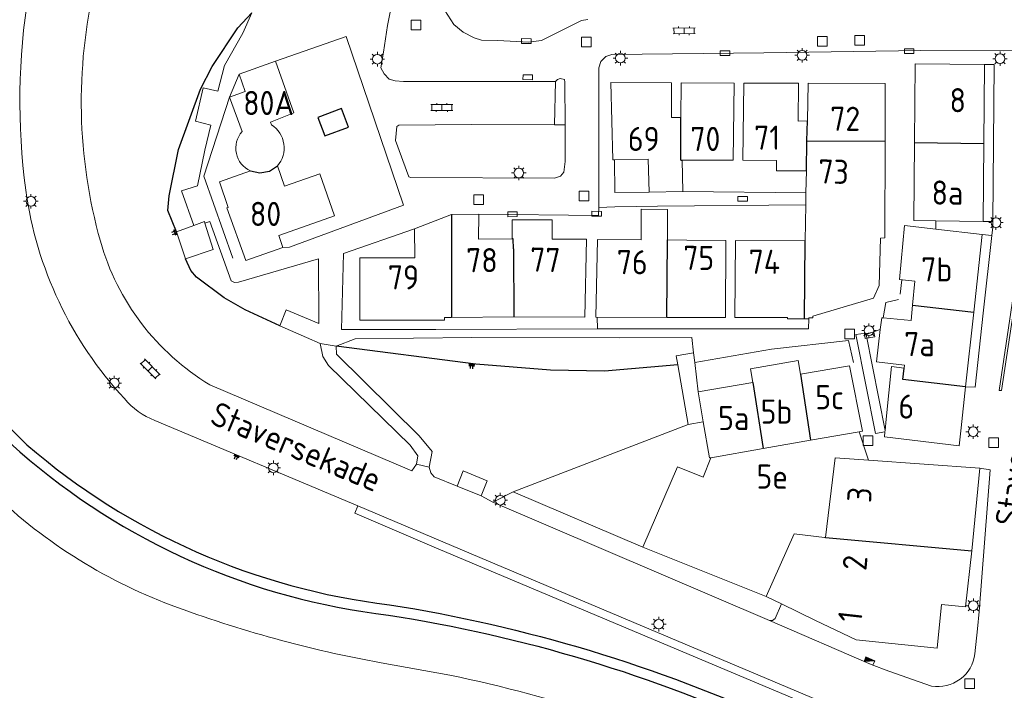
# Model space of a CAD drawing. Extents: x 168769 to 512904, y 516715 to 1559940.
# Tile 41 of 186: x 168832 to 168934, y 519259 to 519328. Entities that reach past the tile are written whole.
import ezdxf

# ---------------------------------------------------------------- set-up
doc = ezdxf.new("R2010")
doc.units = 0
doc.header["$MEASUREMENT"] = 0
doc.linetypes.add('LP', pattern=[14, 9, -5])
doc.layers.get('0').update_dxf_attribs({"linetype": 'CONTINUOUS'})
for name, color, linetype, lineweight in [('B01_HOOFDGEBOUW', 10, 'CONTINUOUS', 0), ('B02_bijgebouw', 12, 'CONTINUOUS', 0), ('B04_KUNSTWERK', 32, 'CONTINUOUS', 0), ('B07_scheidingsmuur', 14, 'CONTINUOUS', 25), ('Q21_LANTAARNPAAL', 7, 'CONTINUOUS', 18), ('Q23_kolk', 7, 'CONTINUOUS', 18), ('Q28_rioolput', 7, 'CONTINUOUS', 18), ('Q97_TROTTOIRKOLK', 7, 'CONTINUOUS', 0), ('S02_symb_open_verh', 7, 'CONTINUOUS', 13), ('T01_Muur', 10, 'CONTINUOUS', 0), ('T03_HEK', 34, 'CONTINUOUS', 0), ('V00_kant_verharding', 252, 'CONTINUOUS', 0), ('W00_KANT_WATER', 140, 'CONTINUOUS', 0)]:
    doc.layers.add(name, color=color, linetype=linetype, lineweight=lineweight)
for name, color, linetype in [('B14_dakrand_bijgebouw', 30, 'CONTINUOUS'), ('S04_Talud', 7, 'CONTINUOUS'), ('T20_TALUD', 34, 'CONTINUOUS'), ('Z02_Huisnummer', 253, 'CONTINUOUS'), ('Z06_STRAATNAAM', 7, 'CONTINUOUS')]:
    doc.layers.add(name, color=color, linetype=linetype)
doc.styles.add('ISOCP', font='isocp.shx', dxfattribs={"height": 1.8})

# ---------------------------------------------------------------- blocks, each defined once
blk = doc.blocks.new('Q21')
at = {"color": 0}
for points in [[(-1.5, 0), (-1, 0)], [(-1.06, 1.06), (-0.71, 0.71)], [(0, 1.5), (0, 1)], [(1.06, 1.06), (0.71, 0.71)], [(1.5, 0), (1, 0)], [(-1.06, -1.06), (-0.71, -0.71)], [(0, -1.5), (0, -1)], [(1.06, -1.06), (0.71, -0.71)]]:
    blk.add_lwpolyline(points, dxfattribs=at)
blk.add_circle((0, 0), 1, dxfattribs=at)
blk = doc.blocks.new('Q28')
at = {"color": 0}
blk.add_lwpolyline([(1, 1), (1, -1), (-1, -1), (-1, 1)], close=True, dxfattribs=at)
blk = doc.blocks.new('Q23')
at = {"color": 0}
blk.add_lwpolyline([(0.99, -0.5), (-0.99, -0.5), (-0.99, 0.5), (0.99, 0.5), (0.99, -0.5)], dxfattribs=at)
blk = doc.blocks.new('Q97')
blk.add_hatch(color=256).paths.add_polyline_path([(-1, 1), (-1, 0), (1, 1)])
blk.add_line((1, 1), (-1, 0))
at = {"color": 0}
for points in [[(-1, 0), (-1, 1), (1, 1), (1, 0), (-1, 0)], [(0, 0.8), (0, 1)]]:
    blk.add_lwpolyline(points, dxfattribs=at)
blk = doc.blocks.new('S022')
at = {"color": 0}
for p, q in [((0.31, -2.3), (0.31, 2.3)), ((0.31, 2.1), (1.51, 2.1)), ((1.51, -2.3), (1.51, 2.3)), ((0.01, 1.15), (0.31, 1.15)), ((0.31, 0), (1.51, 0)), ((1.51, 1.05), (1.81, 1.05)), ((0.01, -1.15), (0.31, -1.15)), ((1.51, -1.05), (1.81, -1.05)), ((0.31, -2.1), (1.51, -2.1))]:
    blk.add_line(p, q, dxfattribs=at)
blk = doc.blocks.new('S04')
at = {"color": 0}
for p, q in [((0, 0.5), (0.5, 0.5)), ((0, 0.25), (1, 0.25)), ((0, 0), (0.5, 0)), ((0, -0.25), (1, -0.25)), ((0, -0.5), (0.5, -0.5))]:
    blk.add_line(p, q, dxfattribs=at)

msp = doc.modelspace()

# ---------------------------------------------------------------- linework, layer by layer
at = {"layer": 'B01_HOOFDGEBOUW'}
for points in [[(168858.2, 519323.93), (168854.42, 519322.59)], [(168860.1, 519318.56), (168858.2, 519323.93)], [(168924.38, 519315.5), (168924.45, 519323.64), (168931.65, 519323.59)], [(168931.65, 519323.59), (168931.57, 519315.39)], [(168854.42, 519322.59), (168855.07, 519320.77), (168853.43, 519320.2)], [(168900.19, 519318.08), (168899.22, 519318.1), (168899.21, 519321.68), (168892.95, 519321.7), (168893.13, 519313.7)], [(168905.62, 519313.67), (168905.71, 519321.66), (168900.21, 519321.68), (168900.19, 519318.08)], [(168913.19, 519312.56), (168910.09, 519312.58), (168910.1, 519313.65), (168906.62, 519313.66), (168906.71, 519321.66), (168912.37, 519321.64), (168912.33, 519317.72), (168913.29, 519317.73)], [(168913.29, 519317.73), (168913.36, 519321.64), (168921.35, 519321.62), (168921.34, 519315.64)], [(168854.73, 519316.63), (168853.43, 519320.2)], [(168860.1, 519318.56), (168857.68, 519317.59)], [(168921.34, 519315.64), (168921.33, 519305.61), (168920.88, 519305.6), (168920.74, 519300.68)], [(168926.61, 519307.38), (168924.31, 519307.41), (168924.38, 519315.5)], [(168931.57, 519315.39), (168931.49, 519307.31)], [(168893.13, 519313.7), (168893.32, 519313.7)], [(168893.32, 519313.7), (168896.81, 519313.78), (168896.89, 519310.34)], [(168900.39, 519310.42), (168900.31, 519313.68)], [(168900.31, 519313.68), (168905.62, 519313.67)], [(168855.6, 519312.55), (168852.38, 519311.41), (168853.31, 519308.78), (168853.17, 519308.73), (168855.11, 519303.26), (168858.97, 519304.63)], [(168858.97, 519304.63), (168858.97, 519304.63), (168858.53, 519305.86), (168864.32, 519307.91), (168862.78, 519312.27), (168859.14, 519310.98), (168858.4, 519313.08)], [(168913.15, 519310.3), (168913.19, 519312.56)], [(168896.89, 519310.34), (168900.39, 519310.42)], [(168913.12, 519309.04), (168913.15, 519310.3)], [(168898.81, 519308.39), (168898.81, 519308.57), (168896.09, 519308.59), (168896.06, 519305.41)], [(168898.79, 519305.4), (168898.81, 519308.39)], [(168913.06, 519305.3), (168913.12, 519309.04)], [(168876.42, 519308.04), (168872.6, 519306.56)], [(168879.25, 519308.08), (168876.42, 519308.04)], [(168879.24, 519305.49), (168879.25, 519308.08)], [(168882.87, 519297.43), (168890.24, 519297.39), (168890.42, 519305.49), (168886.85, 519305.5), (168886.86, 519307.5), (168882.7, 519307.5), (168882.7, 519305.52)], [(168931.49, 519307.31), (168926.61, 519307.38)], [(168872.6, 519306.56), (168872.63, 519303.56), (168866.94, 519303.54), (168866.93, 519297.09), (168875.7, 519297.08), (168875.7, 519297.38), (168876.44, 519297.38)], [(168922.83, 519301.29), (168923.34, 519306.9), (168926.59, 519306.53)], [(168926.59, 519306.53), (168931.4, 519305.98)], [(168882.7, 519305.52), (168879.24, 519305.49)], [(168896.06, 519305.41), (168891.56, 519305.45), (168891.37, 519297.39)], [(168900.8, 519305.39), (168904.85, 519305.36), (168904.8, 519297.38), (168898.73, 519297.38)], [(168900.8, 519305.39), (168898.79, 519305.4)], [(168911.23, 519297.37), (168905.78, 519297.38), (168905.84, 519305.35), (168913.06, 519305.3)], [(168931.4, 519305.98), (168930.52, 519297.92)], [(168922.83, 519301.29), (168924.42, 519301.14)], [(168924.19, 519298.63), (168924.42, 519301.14)], [(168924.05, 519297.06), (168924.19, 519298.63)], [(168876.44, 519297.38), (168882.87, 519297.43)], [(168891.37, 519297.39), (168898.73, 519297.38)], [(168913.01, 519297.23), (168911.23, 519297.23), (168911.23, 519297.37)], [(168913.44, 519297.34), (168913.44, 519297.23), (168913.01, 519297.23)], [(168920.85, 519296.14), (168921, 519297.35), (168921.14, 519297.34)], [(168924.05, 519297.06), (168921.14, 519297.34)], [(168930.52, 519297.92), (168929.68, 519290.2)], [(168923.32, 519292.12), (168923.37, 519292.44), (168920.46, 519292.77), (168920.85, 519296.14)], [(168912.57, 519291.5), (168912.33, 519292.91), (168907.39, 519292.06), (168907.64, 519290.62)], [(168917.67, 519292.37), (168912.57, 519291.5)], [(168918.66, 519285.53), (168919, 519285.59), (168917.67, 519292.37)], [(168921.46, 519286.83), (168922, 519292.29), (168923.32, 519292.12)], [(168907.64, 519290.62), (168901.97, 519289.68)], [(168929.68, 519290.2), (168929.22, 519285.95)], [(168901.97, 519289.68), (168902.51, 519286.56)], [(168921.34, 519285.65), (168921.46, 519286.83)], [(168902.51, 519286.56), (168903.15, 519282.82), (168903.28, 519282.84)], [(168929.22, 519285.95), (168929.02, 519284.07), (168921.28, 519285.01), (168921.33, 519285.54)], [(168913.62, 519284.65), (168918.66, 519285.53)], [(168918.66, 519285.53), (168919.62, 519282.58)], [(168921.33, 519285.54), (168921.34, 519285.65)], [(168903.28, 519282.84), (168908.73, 519283.8)], [(168908.73, 519283.8), (168913.62, 519284.65)], [(168896.26, 519273.59), (168899.85, 519281.9), (168902.51, 519280.81), (168903.28, 519282.84)], [(168915.18, 519274.58), (168916.18, 519282.82), (168919.62, 519282.58)], [(168919.62, 519282.58), (168931.15, 519281.77)], [(168931.15, 519281.77), (168930.33, 519273.21)], [(168911.92, 519274.96), (168909.02, 519268.47)], [(168915.08, 519274.59), (168911.92, 519274.96)], [(168915.18, 519274.58), (168915.08, 519274.59)], [(168909.02, 519268.47), (168896.26, 519273.59)], [(168914.13, 519265.97), (168918.34, 519263.99), (168926.73, 519263.12), (168927.2, 519267.62), (168929.68, 519267.38), (168930.33, 519273.21)], [(168910.6, 519267.7), (168909.02, 519268.47)], [(168914.13, 519265.97), (168910.6, 519267.7)]]:
    msp.add_lwpolyline(points, dxfattribs=at)
for points in [[(168858.4, 519313.08, 0.46223), (168857.78, 519317.32), (168857.68, 519317.59)], [(168854.73, 519316.63, 0.501926), (168855.6, 519312.55)]]:
    msp.add_lwpolyline(points, format="xyb", dxfattribs=at)
at = {"layer": 'B02_bijgebouw'}
msp.add_lwpolyline([(168920.74, 519300.68), (168920.13, 519299.38), (168913.86, 519297.49), (168913.86, 519297.34), (168913.44, 519297.34)], dxfattribs=at)
at = {"layer": 'B04_KUNSTWERK'}
for points in [[(168918.36, 519295.42), (168918.33, 519295.6), (168919.35, 519295.76), (168919.38, 519295.61)], [(168921.33, 519285.54), (168920.36, 519285.36), (168918.36, 519295.42)], [(168919.38, 519295.61), (168921.34, 519285.65)], [(168862.84, 519294.68), (168864.49, 519294.41)], [(168872.79, 519282.16), (168872.93, 519283.02), (168872.15, 519284.14), (168863.7, 519292.41), (168863.09, 519293.34), (168862.84, 519294.68)], [(168864.49, 519294.41), (168864.51, 519293.57), (168873.07, 519285.1), (168874.41, 519283.47), (168874.13, 519281.85)], [(168874.13, 519281.85), (168872.79, 519282.16)], [(168866.72, 519277.86), (168866.41, 519277.08), (168874.65, 519273.59)], [(168879.38, 519272.52), (168866.72, 519277.86)], [(168874.65, 519273.59), (168932.48, 519249.22)], [(168932.54, 519250.07), (168879.38, 519272.52)]]:
    msp.add_lwpolyline(points, dxfattribs=at)
at = {"layer": 'B07_scheidingsmuur'}
for points in [[(168900.17, 519313.68), (168900.19, 519318.08)], [(168913.25, 519315.67), (168913.29, 519317.73)], [(168913.19, 519312.56), (168913.25, 519315.67)], [(168913.25, 519315.67), (168921.34, 519315.64)], [(168924.38, 519315.5), (168931.57, 519315.39)], [(168900.17, 519313.68), (168900.31, 519313.68)], [(168855.6, 519312.55), (168856.58, 519312.34), (168857.56, 519312.53), (168858.4, 519313.08)], [(168876.42, 519308.04), (168876.44, 519297.38)], [(168882.84, 519304.47), (168882.83, 519305.53), (168882.7, 519305.52)], [(168898.73, 519297.38), (168898.79, 519305.4)], [(168913.01, 519297.23), (168913.06, 519305.3)], [(168882.84, 519304.47), (168882.87, 519297.43)], [(168924.19, 519298.63), (168930.52, 519297.92)], [(168929.68, 519290.2), (168923.19, 519290.96), (168923.32, 519292.12)], [(168912.57, 519291.5), (168913.62, 519284.65)], [(168907.64, 519290.62), (168908.73, 519283.8)], [(168915.18, 519274.58), (168930.33, 519273.21)]]:
    msp.add_lwpolyline(points, dxfattribs=at)
at = {"layer": 'B14_dakrand_bijgebouw'}
msp.add_lwpolyline([(168865.03, 519319.01), (168862.6, 519318.09), (168863.32, 519316.19), (168865.75, 519317.1), (168865.03, 519319.01)], dxfattribs=at)
at = {"layer": 'T01_Muur'}
for points in [[(168935.81, 519305.76), (168933.41, 519289.79), (168933.16, 519289.82), (168936.17, 519309.96), (168936.46, 519309.98)], [(168917.57, 519294.98), (168918.07, 519292.72)], [(168901.62, 519292.72), (168901.97, 519289.68)], [(168900.93, 519286.29), (168882.82, 519279.29)]]:
    msp.add_lwpolyline(points, dxfattribs=at)
at = {"layer": 'T03_HEK', "linetype": 'LP'}
for points in [[(168850.79, 519312), (168853.43, 519320.2)], [(168850.79, 519312), (168854.02, 519302.88)]]:
    msp.add_lwpolyline(points, dxfattribs=at)
at = {"layer": 'T20_TALUD'}
for points in [[(168847.93, 519306.23), (168847.04, 519308.45), (168847.17, 519309.98), (168848.15, 519314.77), (168850.42, 519321.02), (168851.62, 519323.38), (168854.28, 519327.39), (168855.74, 519328.93)], [(168858.64, 519296.51), (168855.05, 519298.17), (168852.87, 519299.39), (168850.02, 519301.54), (168849.43, 519302.24), (168848.87, 519303.43)], [(168899.86, 519292.48), (168892.27, 519291.82), (168886.7, 519291.92), (168878.95, 519292.53), (168864.49, 519294.41)]]:
    msp.add_lwpolyline(points, dxfattribs=at)
for points in [[(168819.48, 519308.73, 0.202651), (168831.7, 519283.46)], [(168820.67, 519308.76, 0.192431), (168832.45, 519284.18)], [(168832.45, 519284.18, 0.149252), (168870.01, 519267.61)], [(168831.7, 519283.46, 0.151541), (168869.9, 519266.54)], [(168870.01, 519267.61, -0.068547), (168910.71, 519255.31)], [(168869.9, 519266.54, -0.069621), (168910.12, 519254.4)]]:
    msp.add_lwpolyline(points, format="xyb", dxfattribs=at)
at = {"layer": 'V00_kant_verharding'}
for points in [[(168887.19, 519321.81), (168871.45, 519321.81), (168870.59, 519321.9), (168869.96, 519322.07), (168869.44, 519322.62), (168869.12, 519323.25), (168869.38, 519324.85), (168869.81, 519327.62), (168874.13, 519349.02)], [(168855.74, 519328.93), (168854.82, 519326.82), (168852.91, 519323.48), (168852.23, 519320.82), (168850.7, 519321.16), (168849.9, 519317.71), (168851.5, 519317.29), (168850.89, 519314.69), (168850.11, 519311), (168848.47, 519310.48), (168849.74, 519306.9)], [(168890.54, 519328.23), (168889.88, 519328.14), (168885.75, 519326.07), (168884.4, 519325.91), (168881.22, 519326.06), (168879.52, 519326.11), (168878.79, 519326.36), (168877.65, 519326.94), (168876.68, 519327.72), (168875.73, 519329.17)], [(168858.2, 519323.93), (168865.53, 519326.48), (168871.44, 519309.01), (168859.64, 519304.66)], [(168891.69, 519308.76), (168891.69, 519323.23), (168891.89, 519323.88), (168892.41, 519324.4), (168893.05, 519324.6), (168908.8, 519324.8), (168925.06, 519325.04), (168933.62, 519324.99), (168937.15, 519325.03)], [(168931.65, 519323.59), (168932.65, 519323.58), (168932.57, 519315.38), (168932.49, 519307.3)], [(168853.43, 519320.2), (168854.42, 519322.59)], [(168887.1, 519317.34), (168887.19, 519321.81)], [(168887.19, 519321.81), (168887.4, 519322.02), (168887.69, 519322.14), (168888.14, 519322.04), (168888.18, 519321.76), (168888.2, 519317.33)], [(168888.2, 519317.33), (168888.22, 519313.53), (168888.07, 519312.42), (168887.72, 519312.02), (168887.09, 519311.79), (168872.23, 519311.88), (168872.01, 519311.95), (168870.64, 519315.72), (168870.76, 519317.15), (168870.98, 519317.3), (168878.51, 519317.35), (168887.1, 519317.34)], [(168887.1, 519317.34), (168888.2, 519317.33)], [(168896.89, 519310.34), (168893.35, 519310.31), (168893.32, 519313.7)], [(168913.15, 519310.3), (168900.39, 519310.42)], [(168891.69, 519308.76), (168891.66, 519307.95)], [(168913.12, 519309.04), (168897.76, 519308.92), (168893.35, 519308.85), (168891.69, 519308.76)], [(168849.74, 519306.9), (168847.93, 519306.23), (168848.87, 519303.43), (168851.75, 519304.42), (168850.89, 519307.13)], [(168850.89, 519307.13), (168850.83, 519307.3), (168849.74, 519306.9)], [(168850.89, 519307.13), (168851.4, 519307.32), (168853.6, 519301.17), (168853.94, 519301.01), (168854.36, 519301.04), (168862.66, 519303.45), (168862.69, 519296.73), (168859.3, 519298.17), (168858.64, 519296.51), (168861.4, 519295.31), (168862.84, 519294.68)], [(168879.25, 519308.08), (168891.66, 519307.95)], [(168926.61, 519307.38), (168926.59, 519306.53)], [(168931.49, 519307.31), (168932.49, 519307.3)], [(168932.49, 519307.3), (168932.49, 519306.74), (168932.39, 519305.87)], [(168872.6, 519306.56), (168865.25, 519304.01), (168865.03, 519296.11), (168874.79, 519296.14), (168891.55, 519296.19), (168891.53, 519297.39)], [(168932.39, 519305.87), (168931.52, 519297.81), (168930.67, 519290.16), (168929.68, 519290.2)], [(168931.4, 519305.98), (168932.39, 519305.87)], [(168859.64, 519304.66), (168858.97, 519304.63)], [(168922.92, 519299.77), (168923.07, 519301.26)], [(168921.14, 519297.34), (168921.41, 519298.93), (168922.74, 519299.22)], [(168913.44, 519297.23), (168913.42, 519296.18), (168891.55, 519296.19)], [(168919.38, 519295.61), (168920.85, 519296.14)], [(168864.49, 519294.41), (168866.45, 519295.17), (168878.55, 519295.29), (168893.81, 519295.27), (168901.33, 519295.28), (168901.51, 519293.72)], [(168901.62, 519292.72), (168909.58, 519294.09), (168917.57, 519294.98)], [(168899.86, 519292.48), (168899.7, 519293.41), (168901.51, 519293.72)], [(168901.51, 519293.72), (168901.62, 519292.72)], [(168900.93, 519286.29), (168899.86, 519292.48)], [(168851.39, 519290.4), (168872.33, 519281.5)], [(168866.72, 519277.86), (168845.7, 519286.7)], [(168902.51, 519286.56), (168900.93, 519286.29)], [(168872.33, 519281.5), (168872.79, 519282.16)], [(168874.13, 519281.85), (168874.28, 519281.29), (168874.63, 519280.87), (168877, 519279.9)], [(168932.24, 519281.59), (168931.15, 519281.77)], [(168879.5, 519278.88), (168880.14, 519280.45), (168877.64, 519281.47), (168877, 519279.9)], [(168877, 519279.9), (168879.5, 519278.88)], [(168879.5, 519278.88), (168880.71, 519278.25)], [(168880.71, 519278.25), (168882.82, 519279.29)], [(168882.82, 519279.29), (168896.26, 519273.59)], [(168880.71, 519278.25), (168909.37, 519265.98)]]:
    msp.add_lwpolyline(points, dxfattribs=at)
for points in [[(168839.5, 519331.91, 0.126802), (168840.06, 519305.27)], [(168832.33, 519310.56, -0.073939), (168832.62, 519330.95)], [(168842.54, 519288.98, -0.154025), (168832.33, 519310.56)], [(168840.06, 519305.27, 0.190072), (168851.39, 519290.4)], [(168845.7, 519286.7, -0.124769), (168842.54, 519288.98)], [(168909.37, 519265.98), (168919.91, 519261.43), (168921.72, 519260.74), (168926.16, 519259.18, 0.424052), (168930.65, 519262.52), (168930.91, 519265.11), (168931.08, 519266.92), (168932.24, 519281.59)], [(168910.6, 519267.7), (168909.95, 519266.19, -0.32351), (168909.37, 519265.98)]]:
    msp.add_lwpolyline(points, format="xyb", dxfattribs=at)
at = {"layer": 'W00_KANT_WATER'}
for points in [[(168847.4, 519267.57, -0.10547), (168828.4, 519279.7)], [(168869.13, 519261.6, -0.044775), (168847.4, 519267.57)], [(168908.03, 519249.86, 0.057196), (168876.25, 519260.31)]]:
    msp.add_lwpolyline(points, format="xyb", dxfattribs=at)
msp.add_lwpolyline([(168876.25, 519260.31), (168869.13, 519261.6)], dxfattribs=at)

# ---------------------------------------------------------------- block references
at = {"layer": 'Q21_LANTAARNPAAL', "xscale": 0.5, "yscale": 0.5}
for p in [(168868.75, 519324.13), (168893.93, 519324.24), (168912.75, 519324.53), (168933.25, 519324.18), (168883.4, 519312.34), (168832.86, 519309.41), (168932.83, 519307.2), (168919.67, 519296.01), (168841.5, 519290.58), (168930.47, 519285.54), (168857.98, 519281.79), (168881.48, 519278.44), (168930.49, 519267.51), (168897.9, 519265.6)]:
    msp.add_blockref('Q21', p, dxfattribs=at)
at = {"layer": 'Q23_kolk'}
for p, xscale, yscale, rotation in [((168884.18, 519326), 0.5000000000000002, 0.5000000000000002, 179.1384742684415), ((168904.77, 519324.76), 0.5, 0.5, 0.3446321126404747), ((168923.84, 519324.96), 0.5, 0.5, 180.8184554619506), ((168884.33, 519322.26), 0.5, 0.5, 178.4925642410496), ((168906.59, 519309.66), 0.5, 0.5, 0.25847544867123), ((168882.75, 519308.07), 0.5, 0.5, 0.64616560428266), ((168891.47, 519308.12), 0.4999999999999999, 0.4999999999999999, 179.5261359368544), ((168919.74, 519295.52), 0.5, 0.5, 8.995016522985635)]:
    msp.add_blockref('Q23', p, dxfattribs=dict(at, xscale=xscale, yscale=yscale, rotation=rotation))
at = {"layer": 'Q28_rioolput', "xscale": 0.5, "yscale": 0.5}
for p in [(168872.75, 519327.67), (168918.71, 519326.1), (168890.41, 519325.91), (168914.86, 519325.99), (168890.15, 519309.97), (168879.26, 519309.58), (168917.68, 519295.67), (168919.58, 519284.62), (168932.59, 519284.41), (168930.1, 519259.43)]:
    msp.add_blockref('Q28', p, dxfattribs=at)
at = {"layer": 'Q97_TROTTOIRKOLK', "xscale": 0.5, "yscale": 0.5, "rotation": 336.9824382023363}
msp.add_blockref('Q97', (168919.63, 519261.55), dxfattribs=at)
at = {"layer": 'S02_symb_open_verh', "xscale": 0.4999999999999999, "yscale": 0.4999999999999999}
for p, rotation in [((168900.52, 519327.52), 270.6601178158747), ((168875.43, 519318.67), 90.1619224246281), ((168844.89, 519291.72), 44.53318845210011)]:
    msp.add_blockref('S022', p, dxfattribs=dict(at, rotation=rotation))
at = {"layer": 'S04_Talud', "xscale": 0.5, "yscale": 0.5}
for p, zscale, rotation in [((168847.93, 519306.23), 7.654012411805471, 201.0966297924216), ((168878.52, 519292.57), 11.1296070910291, 265.4804742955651), ((168854.21, 519283.12), 10.87782188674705, 247.2018599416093)]:
    msp.add_blockref('S04', p, dxfattribs=dict(at, zscale=zscale, rotation=rotation))

# ---------------------------------------------------------------- texts
at = {"layer": 'Z02_Huisnummer', "style": 'ISOCP'}
for s, p in [('80A', (168854.85, 519318.34)), ('8', (168928.02, 519318.63)), ('69', (168894.7, 519314.62)), ('70', (168901.17, 519314.62)), ('71', (168907.78, 519314.75)), ('8a', (168926.16, 519309.06)), ('80', (168855.55, 519306.85)), ('7b', (168925.08, 519301.1)), ('7a', (168923.32, 519293.36)), ('5c', (168914.11, 519287.86)), ('5b', (168908.45, 519286.37)), ('6', (168922.73, 519286.89)), ('5a', (168904.05, 519285.7))]:
    msp.add_text(s, height=2.5, dxfattribs=at).set_placement(p)
for s, rotation, p in [('72', 359.9284, (168915.66, 519316.71)), ('73', 358.6409, (168914.4, 519311.26)), ('78', 0.2413, (168877.95, 519302.05)), ('77', 358.7486, (168884.54, 519302.13)), ('76', 359.5997, (168893.54, 519301.86)), ('75', 359.6553, (168900.43, 519302.3)), ('74', 359.6878, (168907.2, 519301.9)), ('79', 0.0645, (168869.84, 519300.28)), ('5e', 359.4754, (168908.01, 519279.65)), ('3', 85.9808, (168919.89, 519278.13)), ('2', 84.8503, (168919.4, 519271.08)), ('1', 83.6804, (168918.91, 519265.69))]:
    msp.add_text(s, height=2.5, rotation=rotation, dxfattribs=at).set_placement(p)
at = {"layer": 'Z06_STRAATNAAM', "style": 'ISOCP'}
for s, rotation, p in [('Staverse Hoogte', 82.3563, (168935.2, 519275.66)), ('Staversekade', 337.3869, (168851.26, 519286.42))]:
    msp.add_text(s, height=2.5, rotation=rotation, dxfattribs=at).set_placement(p)

doc.saveas('drawing.dxf')
